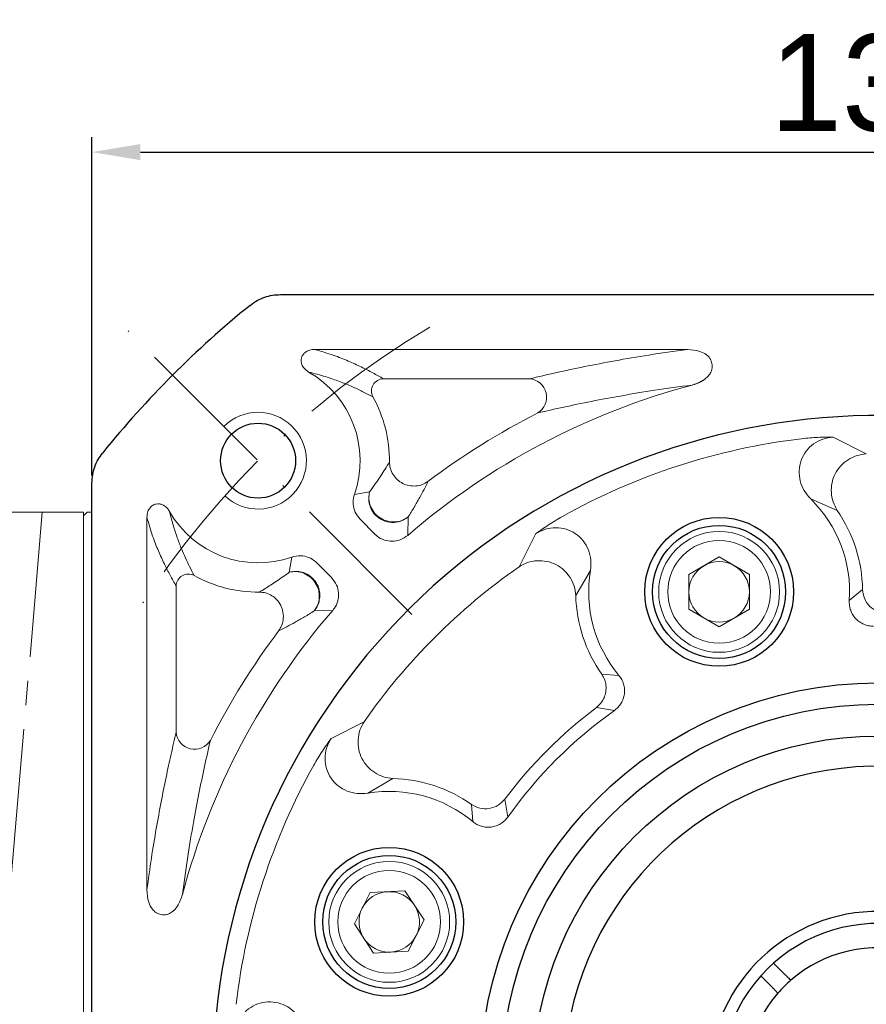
# Model space of a CAD drawing. Header units: millimetres. Extents: x 7078 to 7942, y -634 to -23.
# Tile 5 of 15: x 7148 to 7218, y -225 to -144. Entities that reach past the tile are written whole.
import ezdxf

# ---------------------------------------------------------------- set-up
doc = ezdxf.new("R2010")
doc.units = ezdxf.units.MM
doc.header["$PDSIZE"] = -5
doc.linetypes.add('ACAD_ISO10W100', pattern=[18, 12, -3, 0, -3])
doc.linetypes.add('点画线', pattern=[18, 12, -2, 2, -2])
doc.layers.get('0').update_dxf_attribs({"lineweight": 18})
doc.layers.get('Defpoints').update_dxf_attribs({"lineweight": 18})
for name, color, linetype, lineweight in [('7中心线层', 7, '点画线', 18), ('中心线层', 7, 'ACAD_ISO10W100', 0), ('尺寸线层', 3, 'Continuous', 18), ('粗实线', 7, 'Continuous', 40)]:
    doc.layers.add(name, color=color, linetype=linetype, lineweight=lineweight)
doc.styles.add('工程字', font='txt')
doc.dimstyles.new('DIMSTYLE_17', dxfattribs={"dimtxt": 8, "dimasz": 12, "dimexe": 0.18, "dimexo": 0.0625, "dimgap": 0.09, "dimtad": 1, "dimtih": 1, "dimtoh": 1, "dimdec": 3, "dimdsep": 46, "dimtxsty": 'Standard', "dimblk": '_CAXARROW', "dimcen": 0.09, "dimdle": 24, "dimadec": 0, "dimazin": 0, "dimtfac": 0.7, "dimtdec": 3, "dimtofl": 0, "dimtmove": 0, "dimatfit": 3, "dimfxl": 1, "dimtolj": 1, "dimarcsym": 0})
doc.dimstyles.new('ISO-25', dxfattribs={"dimtxt": 8, "dimasz": 4, "dimexe": 1.25, "dimexo": 0.625, "dimgap": 1.7, "dimtad": 1, "dimtxsty": '工程字', "dimcen": 2, "dimdle": 8, "dimadec": 0, "dimazin": 0, "dimtfac": 1, "dimtmove": 0, "dimatfit": 3, "dimfxl": 1, "dimarcsym": 0})

# ---------------------------------------------------------------- blocks, each defined once
blk = doc.blocks.new('*D32')
at = {"layer": 'Defpoints', "color": 0}
for p in [(7284.184, -154.562), (7154.184, -181.932), (7284.184, -181.932)]:
    blk.add_point(p, dxfattribs=at)
at = {"layer": '尺寸线层', "color": 0, "lineweight": -2}
for p, q in [((7154.184, -181.307), (7154.184, -153.312)), ((7284.184, -181.307), (7284.184, -153.312)), ((7158.184, -154.562), (7280.184, -154.562))]:
    blk.add_line(p, q, dxfattribs=at)
at = {"layer": '尺寸线层', "color": 0}
for points in [[(7158.184, -153.895), (7158.184, -155.228), (7154.184, -154.562)], [(7280.184, -155.228), (7280.184, -153.895), (7284.184, -154.562)]]:
    blk.add_solid(points, dxfattribs=at)
at = {"layer": '尺寸线层', "color": 0, "insert": (7219.184, -148.862), "char_height": 8, "attachment_point": 5, "style": '工程字'}
blk.add_mtext('130', dxfattribs=at)
blk = doc.blocks.new('*D34')
at = {"layer": 'Defpoints', "color": 0}
for p in [(7252.377, -166.886), (7185.99, -295.796)]:
    blk.add_point(p, dxfattribs=at)
at = {"layer": '尺寸线层', "color": 0, "lineweight": -2}
blk.add_line((7203.605, -261.591), (7187.821, -292.24), dxfattribs=at)
at = {"layer": '尺寸线层', "color": 0}
blk.add_solid([(7187.229, -291.935), (7188.414, -292.545), (7185.99, -295.796)], dxfattribs=at)
at = {"layer": '尺寸线层', "color": 0, "insert": (7192.767, -270.188), "char_height": 8, "attachment_point": 5, "rotation": 62.75189, "style": '工程字'}
blk.add_mtext('∅145', dxfattribs=at)
blk = doc.blocks.new('_CAXARROW')
blk.add_hatch(color=0).paths.add_polyline_path([(0, 0), (-1, 0.125), (-1, -0.125)], flags=0)
blk = doc.blocks.new('*D35')
at = {"layer": 'Defpoints', "color": 0}
for p in [(7166.976, -167.462), (7271.392, -295.221)]:
    blk.add_point(p, dxfattribs=at)
at = {"layer": '尺寸线层', "color": 0, "lineweight": -2}
for p, q in [((7219.094, -231.341), (7219.274, -231.341)), ((7219.184, -231.431), (7219.184, -231.251)), ((7283.089, -309.533), (7275.189, -299.866)), ((7303.173, -309.533), (7283.089, -309.533))]:
    blk.add_line(p, q, dxfattribs=at)
at = {"layer": '尺寸线层', "color": 0, "lineweight": -2, "xscale": 6, "yscale": 6, "zscale": 6, "rotation": 129.2588264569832}
blk.add_blockref('_CAXARROW', (7271.392, -295.221), dxfattribs=at)
at = {"layer": '尺寸线层', "color": 0, "lineweight": 15, "insert": (7293.631, -305.033), "char_height": 7, "attachment_point": 5, "style": '工程字'}
blk.add_mtext('\\A1;∅165', dxfattribs=at)
blk = doc.blocks.new('_FILLED')
at = {"linetype": 'ByBlock'}
blk.add_hatch(color=0, dxfattribs=at).paths.add_polyline_path([(0, 0), (-1, 0.133), (-1, -0.133)], flags=0)
blk = doc.blocks.new('*D37')
at = {"layer": 'Defpoints', "color": 0}
for p in [(7284.549, -167.348), (7259.093, -192.804), (7305.882, -208.478), (7149.303, -231.341), (7292.481, -231.341)]:
    blk.add_point(p, dxfattribs=at)
at = {"layer": '尺寸线层', "color": 0, "lineweight": -2}
blk.add_line((7293.106, -231.341), (7310.142, -231.341), dxfattribs=at)
blk.add_arc((7220.556, -231.341), 88.336, 2.59466, 42.40534, dxfattribs=at)
at = {"layer": '尺寸线层', "color": 0}
for points in [[(7286.265, -171.309), (7285.301, -172.23), (7283.019, -168.878)], [(7308.135, -227.357), (7309.468, -227.327), (7308.892, -231.341)]]:
    blk.add_solid(points, dxfattribs=at)
at = {"layer": '尺寸线层', "color": 0, "insert": (7307.434, -195.355), "char_height": 8, "attachment_point": 5, "rotation": 292.5, "style": '工程字'}
blk.add_mtext('45%%d', dxfattribs=at)

msp = doc.modelspace()

# ---------------------------------------------------------------- linework, layer by layer
at = {"color": 7, "linetype": 'Continuous', "lineweight": 15}
for p, q in [((7203.4252, -170.8817), (7172.5918, -170.8817)), ((7178.2795, -173.3062), (7190.3703, -173.3062)), ((7218.2215, -179.52), (7215.481, -178.1214)), ((7177.1419, -182.6603), (7175.8871, -182.8585)), ((7213.6227, -183.2356), (7215.8215, -184.1957)), ((7147.1067, -184.3413), (7153.4837, -184.3413)), ((7153.4837, -184.3413), (7153.4837, -189.7946)), ((7153.7837, -184.3413), (7153.4837, -184.6413)), ((7154.1837, -184.3413), (7153.7837, -184.3413)), ((7158.7271, -184.7606), (7158.7271, -215.56)), ((7180.2981, -186.2528), (7180.336, -184.7284)), ((7176.3593, -184.9241), (7177.588, -186.1529)), ((7190.8974, -186.1091), (7189.5024, -188.8514)), ((7170.7005, -188.0479), (7170.5028, -189.2995)), ((7203.5505, -189.478), (7206.0505, -188.0346)), ((7206.0505, -188.0346), (7208.5505, -189.478)), ((7173.9912, -189.7457), (7172.7658, -188.5202)), ((7194.1923, -191.2235), (7195.4069, -189.1543)), ((7203.5505, -192.3647), (7203.5505, -189.478)), ((7208.5505, -189.478), (7208.5505, -192.3647)), ((7153.4837, -189.7946), (7153.4837, -191.7687)), ((7161.1486, -202.5278), (7161.1486, -190.4371)), ((7216.816, -191.6368), (7217.911, -190.7325)), ((7153.4837, -191.7687), (7153.4837, -201.1329)), ((7174.0912, -192.4557), (7172.5709, -192.4935)), ((7206.0505, -193.8081), (7203.5505, -192.3647)), ((7208.5505, -192.3647), (7206.0505, -193.8081)), ((7196.3441, -197.74), (7197.7615, -197.828)), ((7197.3864, -200.7264), (7195.9132, -200.4761)), ((7153.4837, -201.1329), (7153.4837, -201.763)), ((7153.4837, -201.763), (7153.4837, -207.3413)), ((7176.6938, -201.6599), (7173.9516, -203.0549)), ((7176.9967, -207.5644), (7179.066, -206.3499)), ((7153.4837, -207.3413), (7153.4837, -255.3413)), ((7188.5689, -209.544), (7188.3186, -208.0708)), ((7185.6704, -209.9191), (7185.5824, -208.5016)), ((7177.1849, -215.7913), (7180.0673, -215.6323)), ((7180.0673, -215.6323), (7181.6462, -218.049)), ((7175.8814, -218.367), (7177.1849, -215.7913)), ((7181.6462, -218.049), (7180.3427, -220.6247)), ((7177.4603, -220.7837), (7175.8814, -218.367)), ((7180.3427, -220.6247), (7177.4603, -220.7837))]:
    msp.add_line(p, q, dxfattribs=at)
for centre, radius in [((7206.0505, -190.9214), 5), ((7206.0505, -190.9214), 4.25), ((7178.7638, -218.208), 5), ((7178.7638, -218.208), 4.25)]:
    msp.add_circle(centre, radius, dxfattribs=at)
for centre, radius, start, end in [((7167.9185, -180.076), 8.4404, 340.751961, 60.314874), ((7178.2976, -174.313), 1.007, 91.027574, 208.100957), ((7190.264, -174.826), 1.5235, 301.004045, 85.999543), ((7219.1837, -231.3413), 59.5404, 104.962616, 130.775491), ((7167.9185, -180.076), 10.8649, 359.442948, 29.128447), ((7219.1837, -231.3413), 61.9649, 117.003596, 126.90813), ((7219.1837, -231.3413), 53.4563, 96.785536, 119.214464), ((7206.0505, -190.9214), 10.7893, 356.19789, 45.42643), ((7167.9185, -180.076), 8.4434, 209.753701, 289.237717), ((7206.0505, -190.9214), 11.862, 0.91248, 34.540409), ((7219.1837, -231.3413), 51.8302, 124.936266, 145.063734), ((7206.0505, -190.9214), 2.5, 120, 180), ((7206.0505, -190.9214), 2.5, 60, 120), ((7206.0505, -190.9214), 2.5, 0, 60), ((7162.1555, -190.4551), 1.007, 61.899151, 178.972317), ((7167.9185, -180.076), 10.8649, 240.871553, 270.557052), ((7206.0505, -190.9214), 10.7893, 170.57357, 219.80211), ((7206.0505, -190.9214), 11.862, 181.459591, 215.08752), ((7206.0505, -190.9214), 2.5, 180, 240), ((7206.0505, -190.9214), 2.5, 300, 0), ((7219.1837, -231.3413), 59.5434, 139.227103, 165.015975), ((7206.0505, -190.9214), 2.5, 240, 300), ((7219.1837, -231.3413), 61.9649, 143.09187, 152.996404), ((7219.1837, -231.3413), 38.6545, 127.014157, 142.985843), ((7219.1837, -231.3413), 37.5818, 125.450279, 144.549721), ((7162.6685, -202.4215), 1.5235, 184.000298, 328.996042), ((7219.1837, -231.3413), 53.4563, 150.785536, 173.214464), ((7178.7638, -218.208), 11.862, 54.91248, 88.540409), ((7178.7638, -218.208), 10.7893, 50.19789, 99.42643), ((7178.7638, -218.208), 2.5, 93.15762, 153.15762), ((7178.7638, -218.208), 2.5, 33.15762, 93.15762), ((7178.7638, -218.208), 2.5, 153.15762, 213.15762), ((7178.7638, -218.208), 2.5, 333.15762, 33.15762), ((7178.7638, -218.208), 2.5, 213.15762, 273.15762), ((7178.7638, -218.208), 2.5, 273.15762, 333.15762)]:
    msp.add_arc(centre, radius, start, end, dxfattribs=at)
at = {"color": 0}
msp.add_arc((7167.9185, -180.076), 4, 226.763225, 135, dxfattribs=at)
at = {"color": 7, "linetype": 'Continuous', "lineweight": 15}
for points, knots in [([(7172.0985, -172.7432), (7171.9616, -172.6508), (7171.7288, -172.4934), (7171.5331, -172.1569), (7171.4649, -171.8434), (7171.5059, -171.5478), (7171.6403, -171.2924), (7171.8467, -171.0886), (7172.1286, -170.9386), (7172.3905, -170.8824), (7172.5513, -170.8818), (7172.5918, -170.8817)], [0, 0, 0, 0, 0.1793292, 0.3051152, 0.4108165, 0.5169403, 0.6133031, 0.7116592, 0.823159, 0.9554919, 1, 1, 1, 1]), ([(7172.5918, -170.8817), (7173.1317, -171.0381), (7174.2173, -171.3525), (7175.3946, -171.8365), (7176.4662, -172.3241), (7177.425, -172.8146), (7177.9944, -173.1422), (7178.2795, -173.3062)], [0, 0, 0, 0, 0.1977209, 0.3975208, 0.5987607, 0.7990725, 1, 1, 1, 1]), ([(7203.4252, -170.8817), (7202.3378, -171.0329), (7200.1682, -171.3348), (7197.4167, -171.8124), (7194.8875, -172.2985), (7192.5356, -172.7968), (7191.0977, -173.135), (7190.3703, -173.3062)], [0, 0, 0, 0, 0.1994366, 0.3979012, 0.5967866, 0.7960025, 1, 1, 1, 1]), ([(7203.4252, -170.8817), (7203.7761, -170.9057), (7204.3211, -170.943), (7204.9232, -171.2382), (7205.1432, -171.4514), (7205.2217, -171.5275)], [0, 0, 0, 0, 0.537558, 0.834934, 1, 1, 1, 1]), ([(7205.3747, -172.7514), (7205.3887, -172.7132), (7205.4581, -172.5251), (7205.4923, -172.1752), (7205.3922, -171.7915), (7205.2684, -171.5999), (7205.2217, -171.5275)], [0, 0, 0, 0, 0.094986, 0.4685049, 0.7993826, 1, 1, 1, 1]), ([(7172.0984, -172.7433), (7172.5809, -172.8713), (7173.5685, -173.1332), (7174.673, -173.5265), (7175.6715, -173.9333), (7176.58, -174.3542), (7177.1239, -174.6382), (7177.4093, -174.7873)], [0, 0, 0, 0, 0.1937404, 0.3965603, 0.5999096, 0.7900125, 1, 1, 1, 1]), ([(7205.3747, -172.7514), (7205.3644, -172.7705), (7205.3406, -172.8149), (7205.2989, -172.8816), (7205.25, -172.9514), (7205.2063, -173.0071), (7205.1606, -173.0612), (7205.113, -173.1134), (7205.0532, -173.1734), (7204.991, -173.2307), (7204.9267, -173.2854), (7204.8603, -173.3374), (7204.7922, -173.387), (7204.7225, -173.4341), (7204.6513, -173.4788), (7204.5787, -173.5211), (7204.5049, -173.5612), (7204.43, -173.5989), (7204.354, -173.6344), (7204.2771, -173.6677), (7204.1993, -173.6989), (7204.1207, -173.7279), (7204.0414, -173.7547), (7203.9385, -173.7867), (7203.8613, -173.8065), (7203.811, -173.8194)], [0, 0, 0, 0, 0.0330058, 0.0762661, 0.1195249, 0.1627795, 0.1844021, 0.227655, 0.2709058, 0.314156, 0.357406, 0.4006545, 0.4439015, 0.4871489, 0.5303953, 0.573642, 0.6168877, 0.660133, 0.7033785, 0.7466238, 0.7898689, 0.8331132, 0.8763582, 0.9196022, 1, 1, 1, 1]), ([(7203.811, -173.8196), (7202.7563, -173.9639), (7200.652, -174.2517), (7197.9575, -174.704), (7195.4692, -175.1694), (7193.1589, -175.6482), (7191.7542, -175.9702), (7191.0488, -176.1319)], [0, 0, 0, 0, 0.1976234, 0.3942652, 0.596966, 0.7975972, 1, 1, 1, 1]), ([(7213.6227, -183.2356), (7213.4298, -183.0164), (7213.0452, -182.5792), (7212.7183, -181.758), (7212.6269, -180.8887), (7212.7953, -180.0299), (7213.2143, -179.2639), (7213.8395, -178.6583), (7214.6171, -178.2444), (7215.1923, -178.1625), (7215.481, -178.1214)], [0, 0, 0, 0, 0.1261801, 0.251668, 0.3765352, 0.5010396, 0.625182, 0.7490615, 0.8740363, 1, 1, 1, 1]), ([(7215.481, -178.1214), (7215.0698, -178.1243), (7214.2493, -178.1301), (7213.3275, -178.2163), (7212.8677, -178.2594)], [0, 0, 0, 0, 0.5012085, 1, 1, 1, 1]), ([(7215.8215, -184.1957), (7215.6934, -183.9652), (7215.4366, -183.503), (7215.3005, -182.7085), (7215.3512, -181.9069), (7215.6145, -181.1405), (7216.0825, -180.4787), (7216.7034, -179.9676), (7217.4302, -179.6127), (7217.9578, -179.5509), (7218.2215, -179.52)], [0, 0, 0, 0, 0.1242654, 0.2491484, 0.3743396, 0.4997578, 0.625118, 0.7501911, 0.8751369, 1, 1, 1, 1]), ([(7177.1419, -182.6603), (7177.3036, -182.435), (7177.6431, -181.9619), (7178.0525, -181.3451), (7178.4392, -180.7478), (7178.6638, -180.3779), (7178.7829, -180.1816)], [0, 0, 0, 0, 0.23823, 0.5000454, 0.7347014, 1, 1, 1, 1]), ([(7181.9717, -181.7941), (7181.8194, -181.8874), (7181.5088, -182.0775), (7180.9628, -182.189), (7180.4057, -182.1567), (7179.8819, -181.9754), (7179.4219, -181.6605), (7179.0644, -181.2316), (7178.829, -180.7224), (7178.7981, -180.3596), (7178.7829, -180.1816)], [0, 0, 0, 0, 0.1225854, 0.2499999, 0.3749538, 0.5000002, 0.6225856, 0.75, 0.8774138, 1, 1, 1, 1]), ([(7181.9717, -181.7941), (7181.8652, -182.0099), (7181.6522, -182.4413), (7181.2799, -183.1451), (7180.8572, -183.891), (7180.505, -184.4569), (7180.336, -184.7284)], [0, 0, 0, 0, 0.2500011, 0.4999303, 0.7600518, 1, 1, 1, 1]), ([(7176.3593, -184.9241), (7176.2038, -184.7324), (7175.9066, -184.366), (7175.7455, -183.6778), (7175.7854, -183.1723), (7175.8703, -182.9102), (7175.8871, -182.8585)], [0, 0, 0, 0, 0.3288645, 0.628577, 0.9267155, 1, 1, 1, 1]), ([(7177.6516, -184.6067), (7177.5534, -184.4938), (7177.3228, -184.2285), (7177.1193, -183.7331), (7177.0406, -183.179), (7177.1081, -182.8332), (7177.1419, -182.6603)], [0, 0, 0, 0, 0.212868, 0.499952, 0.749976, 1, 1, 1, 1]), ([(7177.1419, -182.6603), (7177.111, -182.8559), (7177.0476, -183.2571), (7177.2002, -183.8733), (7177.5278, -184.4173), (7178.0014, -184.8335), (7178.575, -185.0954), (7179.2054, -185.1716), (7179.8301, -185.0587), (7180.1702, -184.8367), (7180.336, -184.7284)], [0, 0, 0, 0, 0.1218605, 0.2499998, 0.378139, 0.4999998, 0.6218601, 0.7500003, 0.8781391, 1, 1, 1, 1]), ([(7158.7271, -184.7606), (7158.7397, -184.5961), (7158.7613, -184.3149), (7158.9576, -183.9769), (7159.198, -183.7609), (7159.4764, -183.6498), (7159.7646, -183.6413), (7160.0412, -183.7203), (7160.308, -183.8901), (7160.4863, -184.0894), (7160.567, -184.2297), (7160.5881, -184.2663)], [0, 0, 0, 0, 0.1789182, 0.305846, 0.4120254, 0.5186636, 0.6146346, 0.7117009, 0.8217992, 0.9534872, 1, 1, 1, 1]), ([(7158.7271, -184.7606), (7158.8844, -185.3024), (7159.1977, -186.3816), (7159.6813, -187.5575), (7160.1638, -188.6166), (7160.6545, -189.5778), (7160.9814, -190.1463), (7161.1486, -190.4371)], [0, 0, 0, 0, 0.1990356, 0.396521, 0.5990012, 0.7948793, 1, 1, 1, 1]), ([(7160.5882, -184.2662), (7160.6968, -184.682), (7160.9141, -185.5134), (7161.2448, -186.4809), (7161.571, -187.3436), (7161.9127, -188.1269), (7162.2615, -188.8652), (7162.5038, -189.3268), (7162.6298, -189.5669)], [0, 0, 0, 0, 0.1653163, 0.3306103, 0.4994869, 0.658756, 0.8225419, 1, 1, 1, 1]), ([(7180.336, -184.7284), (7180.1377, -184.8596), (7179.7267, -185.1315), (7178.9685, -185.2257), (7178.2219, -185.0633), (7177.8372, -184.7554), (7177.6516, -184.6067)], [0, 0, 0, 0, 0.2413259, 0.4999997, 0.7586737, 1, 1, 1, 1]), ([(7193.0927, -184.6846), (7192.6955, -184.9201), (7191.899, -185.3922), (7191.2318, -185.8697), (7190.8974, -186.1091)], [0, 0, 0, 0, 0.4987913, 1, 1, 1, 1]), ([(7195.4069, -189.1543), (7195.4337, -188.8632), (7195.4871, -188.2835), (7195.2706, -187.4268), (7194.8318, -186.6726), (7194.1943, -186.0749), (7193.404, -185.7034), (7192.5424, -185.578), (7191.6687, -185.7008), (7191.1553, -185.9726), (7190.8974, -186.1091)], [0, 0, 0, 0, 0.1263875, 0.2516532, 0.3764401, 0.5007219, 0.6246387, 0.7490624, 0.8739418, 1, 1, 1, 1]), ([(7180.2981, -186.2528), (7180.0983, -186.3926), (7179.7135, -186.6619), (7179.0166, -186.7777), (7178.3515, -186.672), (7177.8743, -186.4197), (7177.6505, -186.2111), (7177.588, -186.1529)], [0, 0, 0, 0, 0.2433586, 0.4687676, 0.6914609, 0.9137982, 1, 1, 1, 1]), ([(7170.7005, -188.0479), (7170.9472, -187.9904), (7171.4131, -187.8818), (7172.1078, -188.044), (7172.5372, -188.3006), (7172.7312, -188.487), (7172.7658, -188.5202)], [0, 0, 0, 0, 0.3374871, 0.6371963, 0.9353033, 1, 1, 1, 1]), ([(7189.5024, -188.8514), (7189.7341, -188.7209), (7190.197, -188.4603), (7190.9936, -188.3191), (7191.7975, -188.3686), (7192.5662, -188.6316), (7193.2315, -189.0968), (7193.7437, -189.7151), (7194.098, -190.4374), (7194.1609, -190.9616), (7194.1923, -191.2235)], [0, 0, 0, 0, 0.1249971, 0.2497853, 0.3748033, 0.5006703, 0.6264793, 0.7513316, 0.875758, 1, 1, 1, 1]), ([(7168.0241, -190.9404), (7168.1828, -190.8444), (7168.4857, -190.661), (7168.9537, -190.3624), (7169.4388, -190.0436), (7169.9496, -189.6981), (7170.3232, -189.4289), (7170.5028, -189.2995)], [0, 0, 0, 0, 0.2146879, 0.4097604, 0.6075177, 0.8112943, 1, 1, 1, 1]), ([(7170.5028, -189.2995), (7170.6726, -189.2661), (7171.0181, -189.1981), (7171.5497, -189.2727), (7172.0497, -189.4682), (7172.3176, -189.6968), (7172.4492, -189.8091)], [0, 0, 0, 0, 0.2456086, 0.4999998, 0.7543922, 1, 1, 1, 1]), ([(7172.5709, -192.4935), (7172.6791, -192.3278), (7172.9012, -191.9879), (7173.0005, -191.4352), (7172.9719, -191.0102), (7172.8787, -190.6039), (7172.6761, -190.1588), (7172.2598, -189.6854), (7171.7158, -189.3577), (7171.0995, -189.2051), (7170.6984, -189.2686), (7170.5028, -189.2995)], [0, 0, 0, 0, 0.1218146, 0.2499051, 0.333793, 0.378374, 0.500189, 0.6220038, 0.7500946, 0.8781855, 1, 1, 1, 1]), ([(7172.4492, -189.8091), (7172.5736, -189.958), (7172.7853, -190.2114), (7172.9665, -190.6719), (7173.0452, -191.1309), (7173.0069, -191.5966), (7172.8648, -192.0707), (7172.6786, -192.3385), (7172.5709, -192.4935)], [0, 0, 0, 0, 0.1971033, 0.3354129, 0.4999916, 0.6685001, 0.808122, 1, 1, 1, 1]), ([(7173.9912, -189.7457), (7174.1505, -189.9423), (7174.452, -190.3146), (7174.6112, -191.0123), (7174.5459, -191.6823), (7174.3263, -192.1652), (7174.1395, -192.3961), (7174.0912, -192.4557)], [0, 0, 0, 0, 0.2523737, 0.4777426, 0.700322, 0.9226154, 1, 1, 1, 1]), ([(7168.0241, -190.9404), (7168.202, -190.9556), (7168.5648, -190.9865), (7169.0422, -191.2075), (7169.4774, -191.5519), (7169.7781, -191.9671), (7169.9885, -192.5128), (7170.0444, -193.1005), (7169.9102, -193.693), (7169.7171, -194.0009), (7169.6366, -194.1292)], [0, 0, 0, 0, 0.122623, 0.2500746, 0.3537618, 0.50008, 0.5924171, 0.749991, 0.895776, 1, 1, 1, 1]), ([(7219.8679, -192.6928), (7219.6238, -192.6603), (7219.1166, -192.5929), (7218.4643, -192.137), (7218.0096, -191.4839), (7217.943, -190.9766), (7217.911, -190.7325)], [0, 0, 0, 0, 0.2406308, 0.5000008, 0.7593705, 1, 1, 1, 1]), ([(7218.8231, -193.7612), (7218.6859, -193.7546), (7218.4118, -193.7412), (7218.0172, -193.6153), (7217.6552, -193.4201), (7217.341, -193.1535), (7217.092, -192.8244), (7216.9171, -192.4509), (7216.813, -192.049), (7216.815, -191.7741), (7216.816, -191.6368)], [0, 0, 0, 0, 0.1252759, 0.25032, 0.3750592, 0.499464, 0.6240878, 0.7493122, 0.8747661, 1, 1, 1, 1]), ([(7172.5709, -192.4935), (7172.2994, -192.6625), (7171.7335, -193.0147), (7170.9875, -193.4375), (7170.2838, -193.8098), (7169.8523, -194.0227), (7169.6366, -194.1292)], [0, 0, 0, 0, 0.2399395, 0.5000697, 0.7499989, 1, 1, 1, 1]), ([(7196.3441, -197.74), (7196.4343, -197.8945), (7196.5984, -198.1757), (7196.7085, -198.678), (7196.7012, -199.1818), (7196.5611, -199.6587), (7196.3149, -200.1102), (7196.0618, -200.3408), (7195.9132, -200.4761)], [0, 0, 0, 0, 0.1753007, 0.3190874, 0.5000217, 0.6649632, 0.8034025, 1, 1, 1, 1]), ([(7197.7615, -197.828), (7197.8434, -197.9386), (7198.0069, -198.1594), (7198.1595, -198.5449), (7198.237, -198.9493), (7198.2283, -199.362), (7198.1316, -199.7633), (7197.9537, -200.1346), (7197.7081, -200.4684), (7197.4938, -200.6403), (7197.3864, -200.7264)], [0, 0, 0, 0, 0.1255201, 0.2504834, 0.3751983, 0.500042, 0.624878, 0.7495632, 0.8744957, 1, 1, 1, 1]), ([(7179.066, -206.3499), (7178.8042, -206.318), (7178.2792, -206.2541), (7177.5565, -205.8972), (7176.9378, -205.385), (7176.4725, -204.7215), (7176.2121, -203.9539), (7176.1637, -203.1512), (7176.3037, -202.3545), (7176.5638, -201.8914), (7176.6938, -201.6599)], [0, 0, 0, 0, 0.1242655, 0.2491479, 0.3743382, 0.4997574, 0.6251182, 0.7501912, 0.8751372, 1, 1, 1, 1]), ([(7161.1486, -202.5278), (7161.0072, -203.1268), (7160.7257, -204.319), (7160.3103, -206.2352), (7159.9005, -208.2736), (7159.495, -210.4784), (7159.0999, -212.856), (7158.8494, -214.6727), (7158.7271, -215.56)], [0, 0, 0, 0, 0.1687319, 0.3358223, 0.5011046, 0.6684869, 0.8380782, 1, 1, 1, 1]), ([(7161.6649, -215.9463), (7161.8125, -214.8699), (7162.1093, -212.7058), (7162.5648, -210.0127), (7163.025, -207.5627), (7163.4931, -205.3051), (7163.8117, -203.9157), (7163.9743, -203.2063)], [0, 0, 0, 0, 0.2023559, 0.4068413, 0.6009718, 0.7962533, 1, 1, 1, 1]), ([(7173.9516, -203.0549), (7173.7122, -203.3893), (7173.2346, -204.0565), (7172.7625, -204.853), (7172.5271, -205.2503)], [0, 0, 0, 0, 0.5012079, 1, 1, 1, 1]), ([(7176.9967, -207.5644), (7176.706, -207.5916), (7176.1262, -207.6458), (7175.2698, -207.4276), (7174.5128, -206.9906), (7173.9169, -206.3496), (7173.5435, -205.5603), (7173.4211, -204.6986), (7173.5432, -203.8262), (7173.8151, -203.3127), (7173.9516, -203.0549)], [0, 0, 0, 0, 0.1261786, 0.2516667, 0.3765349, 0.5010395, 0.6251826, 0.7490603, 0.8740363, 1, 1, 1, 1]), ([(7188.3186, -208.0708), (7188.1489, -208.2492), (7187.7962, -208.6198), (7187.044, -208.8796), (7186.2483, -208.8636), (7185.7988, -208.6192), (7185.5824, -208.5016)], [0, 0, 0, 0, 0.2406303, 0.4999999, 0.7593698, 1, 1, 1, 1]), ([(7188.5689, -209.544), (7188.4828, -209.651), (7188.3109, -209.865), (7187.9771, -210.1102), (7187.6064, -210.2883), (7187.206, -210.3858), (7186.7935, -210.3939), (7186.3885, -210.3158), (7186.0021, -210.1638), (7185.7809, -210.0006), (7185.6704, -209.9191)], [0, 0, 0, 0, 0.1252753, 0.25032, 0.3750568, 0.4994608, 0.6240853, 0.7493117, 0.8747648, 1, 1, 1, 1]), ([(7159.4646, -217.4422), (7159.3656, -217.3527), (7159.1018, -217.1143), (7158.788, -216.4677), (7158.7503, -215.9053), (7158.7271, -215.56)], [0, 0, 0, 0, 0.1882552, 0.5015736, 1, 1, 1, 1]), ([(7161.6647, -215.9463), (7161.5485, -216.2868), (7161.3714, -216.8055), (7160.91, -217.3424), (7160.614, -217.5016), (7160.4871, -217.5698)], [0, 0, 0, 0, 0.5219407, 0.7951327, 1, 1, 1, 1]), ([(7159.4646, -217.4422), (7159.6112, -217.511), (7159.8877, -217.6408), (7160.2529, -217.6323), (7160.4384, -217.5828), (7160.4871, -217.5698)], [0, 0, 0, 0, 0.454558, 0.8569955, 1, 1, 1, 1]), ([(7171.0781, -225.7802), (7170.8583, -225.5874), (7170.4207, -225.2035), (7169.6004, -224.8751), (7168.7323, -224.7868), (7167.8741, -224.9512), (7167.109, -225.3722), (7166.5011, -225.9956), (7166.0869, -226.7746), (7166.005, -227.3497), (7165.9639, -227.6386)], [0, 0, 0, 0, 0.1263873, 0.2516548, 0.37644, 0.5007218, 0.6246391, 0.7490632, 0.8739424, 1, 1, 1, 1])]:
    msp.add_open_spline(points, degree=3, knots=knots, dxfattribs=at)
at = {"layer": '7中心线层'}
msp.add_line((7150.0721, -184.3413), (7142.0987, -278.3413), dxfattribs=at)
at = {"layer": '中心线层', "color": 0}
msp.add_line((7180.6464, -192.8039), (7155.1905, -167.3481), dxfattribs=at)
msp.add_arc((7219.1837, -231.3413), 72.5, 120.73805, 149.26195, dxfattribs=at)
at = {"layer": '粗实线', "linetype": 'Continuous', "lineweight": 30}
for p, q in [((7169.7742, -166.3413), (7268.5932, -166.3413)), ((7154.1837, -225.6585), (7154.1837, -181.9318)), ((7210.9094, -221.9718), (7210.5559, -221.617)), ((7210.9094, -221.9718), (7211.4044, -222.4687)), ((7209.8467, -223.0304), (7209.4932, -222.6756)), ((7209.8467, -223.0304), (7210.3416, -223.5273))]:
    msp.add_line(p, q, dxfattribs=at)
at = {"layer": '粗实线', "linetype": 'Continuous', "lineweight": 30, "flags": 128}
msp.add_lwpolyline([(7210.5559, -221.617), (7210.1595, -221.9837), (7209.4932, -222.6756)], dxfattribs=at)
at = {"layer": '粗实线', "linetype": 'Continuous', "lineweight": 30}
for centre, radius in [((7167.9185, -180.076), 3.1), ((7206.0505, -190.9214), 6.1578), ((7206.0505, -190.9214), 5.5), ((7219.1837, -231.3413), 32.8922), ((7219.1837, -231.3413), 31.1283), ((7219.1837, -231.3413), 28.5), ((7178.7638, -218.208), 6.1578), ((7178.7638, -218.208), 5.5)]:
    msp.add_circle(centre, radius, dxfattribs=at)
for radius, start, end in [(82.5, 129.006555, 140.993445), (55, 246.104171, 230.518351), (26, 3.505087, 173.470515), (14, 4.639046, 179.726474), (13, 18.195512, 131.580788), (11, 18.797714, 130.978587), (13, 138.195512, 251.580788), (11, 130.978587, 138.797714), (11, 138.797714, 250.978587)]:
    msp.add_arc((7219.1837, -231.3413), radius, start, end, dxfattribs=at)
for points, knots in [([(7167.2574, -167.2327), (7167.451, -167.0927), (7168.0077, -166.6904), (7168.8903, -166.3862), (7169.5558, -166.3523), (7169.7742, -166.3413)], [0, 0, 0, 0, 0.2637668, 0.7584209, 1, 1, 1, 1]), ([(7154.1837, -181.9318), (7154.1963, -181.6988), (7154.2329, -181.0186), (7154.5479, -180.1398), (7154.9432, -179.5963), (7155.0751, -179.415)], [0, 0, 0, 0, 0.2576496, 0.7523035, 1, 1, 1, 1]), ([(7211.4044, -222.4687), (7211.4259, -222.4904), (7211.5109, -222.5757), (7211.6564, -222.7218), (7211.8142, -222.8802), (7211.9251, -222.9915), (7211.9668, -223.0334), (7211.9695, -223.0361), (7211.9702, -223.0368)], [0, 0, 0, 0, 0.0730793, 0.2883423, 0.5035725, 0.7184883, 0.93294, 1, 1, 1, 1]), ([(7210.3416, -223.5273), (7210.3632, -223.5489), (7210.4481, -223.6343), (7210.5937, -223.7804), (7210.7514, -223.9387), (7210.8623, -224.0501), (7210.9041, -224.092), (7210.9068, -224.0947), (7210.9074, -224.0953)], [0, 0, 0, 0, 0.0730753, 0.2883387, 0.5035694, 0.718488, 0.93294, 1, 1, 1, 1])]:
    msp.add_open_spline(points, degree=3, knots=knots, dxfattribs=at)

# ---------------------------------------------------------------- dimensions: what is measured, and where the dimension line sits
at = {"layer": '尺寸线层'}
dim = msp.add_linear_dim(base=(7284.1837, -154.5618), p1=(7154.1837, -181.9318), p2=(7284.1837, -181.9318), dimstyle='ISO-25', dxfattribs=at)
dim.commit()
dim.dimension.update_dxf_attribs({"geometry": '*D32', "text_midpoint": (7219.1837, -148.8618)})
dim = msp.add_diameter_dim_2p(p1=(7252.3775, -166.8864), p2=(7185.99, -295.7961), dimstyle='ISO-25', override={"dimtxsty": '工程字'}, dxfattribs=at)
dim.commit()
dim.dimension.update_dxf_attribs({"geometry": '*D34', "text_midpoint": (7197.8341, -272.7974), "dimtype": 163})
dim = msp.add_angular_dim_2l(base=(7305.8823, -208.4781), line1=((7259.0933, -192.8039), (7284.5491, -167.3481)), line2=((7149.3035, -231.3413), (7292.4807, -231.3413)), dimstyle='ISO-25', dxfattribs=at)
dim.commit()
dim.dimension.update_dxf_attribs({"geometry": '*D37', "text_midpoint": (7307.4342, -195.3551)})
at = {"layer": '尺寸线层', "lineweight": 15}
dim = msp.add_diameter_dim_2p(p1=(7166.9757, -167.4619), p2=(7271.3917, -295.2206), dimstyle='DIMSTYLE_17', override={"dimtxt": 7, "dimasz": 6, "dimgap": 1, "dimtxsty": '工程字', "dimtol": 0, "dimldrblk": '_FILLED'}, dxfattribs=at)
dim.commit()
dim.dimension.update_dxf_attribs({"geometry": '*D35', "text_midpoint": (7293.6311, -309.5331), "dimtype": 163})

doc.saveas('drawing.dxf')
